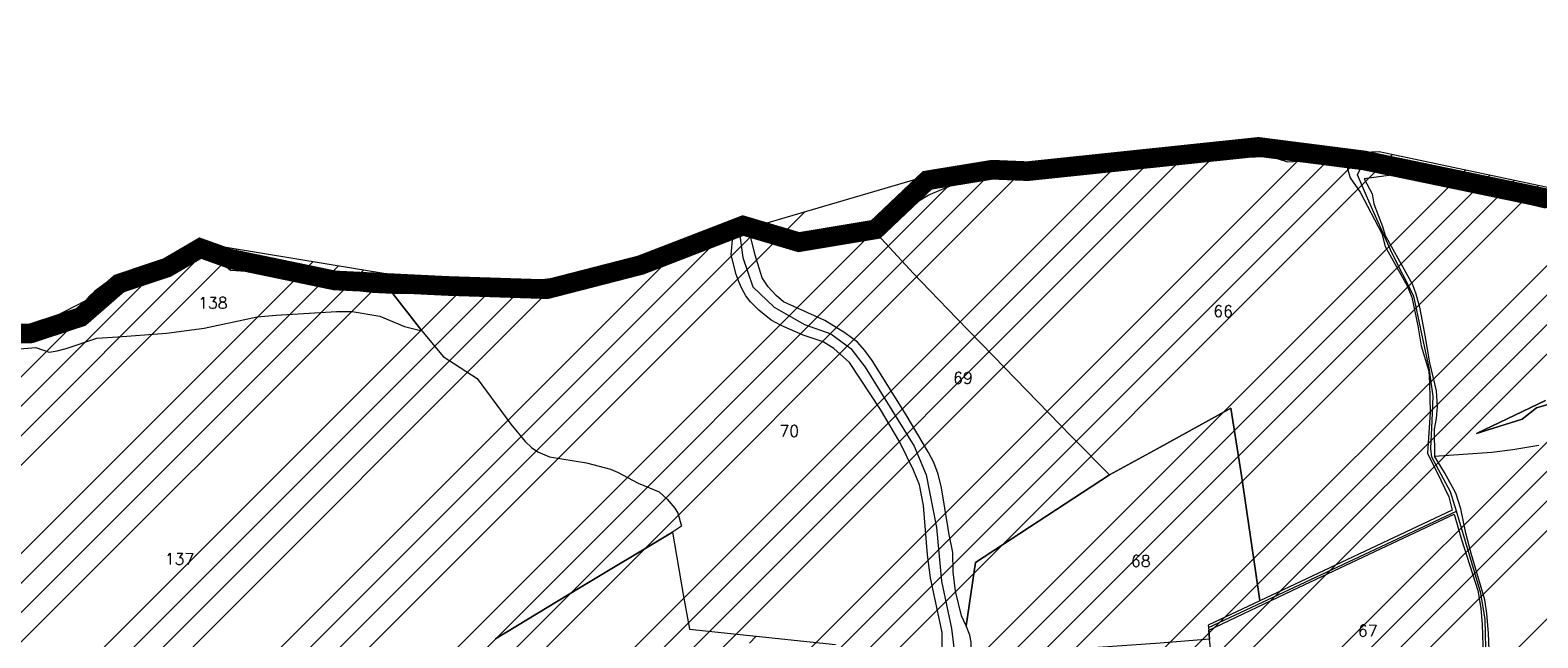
# Model space of a CAD drawing. Header units: metres. Extents: x 578835 to 593571, y 248557 to 255108.
# Tile 34 of 251: x 580615 to 581075, y 252717 to 252903. Entities that reach past the tile are written whole.
import ezdxf

# ---------------------------------------------------------------- set-up
doc = ezdxf.new("R2010")
doc.units = ezdxf.units.M
doc.linetypes.add('CACHEX2', pattern=[0.75, 0.5, -0.25])
doc.linetypes.add('SOLID_LINE', pattern=[0])
for name, color, linetype, lineweight in [('Cad-HYDROGRAPHI_COURS_D_EAU28', 5, 'SOLID_LINE', 0), ('Cad-PARCELLAIRE_PARCELLE1', 250, 'SOLID_LINE', 0), ('Cad-RESEAU_ROUT_AXE_DE_VOIE26', 255, 'SOLID_LINE', 0), ('Cad-TOPONYMIE_NUMERO_DE_PARCELL182', 250, 'SOLID_LINE', 0), ('PLU', 7, 'CACHEX2', 5), ('PPRIF - contour', 10, 'Continuous', 9)]:
    doc.layers.add(name, color=color, linetype=linetype, lineweight=lineweight)
doc.styles.add('TEXTSTYLE_45_11', font='txt.shx', dxfattribs={"oblique": 50})

msp = doc.modelspace()

# ---------------------------------------------------------------- hatches: boundary and pattern name
at = {"layer": 'PPRIF - contour', "lineweight": 15}
h = msp.add_hatch(dxfattribs=at)
h.set_pattern_fill('ANSI34', color=30, scale=2, style=0)
h.paths.add_polyline_path([(583168.56, 249236.59), (583178.02, 249273.37), (583184.15, 249314.36), (583186.86, 249348.54), (583183.82, 249412.65), (583188.31, 249497.75), (583209.56, 249638.59), (583209.57, 249654.16), (583202.87, 249764.69), (583181.22, 249772.54), (583212.18, 249841.81), (583235.33, 249974.64), (583193.51, 249985.09), (583186.04, 250045.54), (583188.28, 250067.18), (583195.8, 250078.07), (583245.78, 250078.37), (583251.01, 250132.85), (583194.25, 250138.82), (583209.94, 250168.32), (583209.19, 250188.47), (583208.21, 250203.8), (583217.43, 250267.61), (583213.64, 250277.41), (583256.98, 250284.74), (583262.34, 250350.34), (583266.18, 250436.39), (583274.5, 250436.7), (583214.43, 250499.33), (583184.56, 250537.39), (583218.91, 250547.09), (583241.07, 250552.07), (583269.68, 250547.09), (583271.18, 250569.48), (583274.91, 250580.67), (583286.48, 250597.77), (583293.66, 250716.62), (583278.73, 250731.44), (583193.67, 250750.25), (583156.78, 250759.28), (583135.71, 250831.5), (583141.39, 250856.49), (583145.69, 250864.01), (583161.1, 250891.6), (583169.34, 250905.21), (583172.57, 250920.26), (583171.49, 250936.38), (583169.31, 250950.6), (583181.85, 251003.26), (583206.95, 251084.03), (583216.62, 251114.12), (583232.39, 251161.77), (583245.29, 251209.41), (583234.54, 251210.94), (583234.1, 251288.09), (583244.66, 251288.39), (583237.9, 251328.73), (583229.54, 251356.01), (583200.13, 251357.42), (583190.46, 251371.39), (583189.74, 251379.63), (583190.1, 251406.14), (583244.22, 251415.82), (583256.04, 251419.04), (583270.74, 251430.86), (583295.47, 251440.89), (583325.21, 251451.64), (583340.94, 251464.43), (583366, 251457.91), (583398.59, 251444.88), (583422.15, 251436.37), (583417.63, 251462.92), (583418.14, 251495.99), (583409.11, 251546.1), (583400.09, 251585.18), (583359.99, 251579.17), (583344.95, 251609.23), (583333.92, 251624.76), (583325.9, 251633.28), (583319.39, 251648.31), (583296.33, 251649.31), (583292.32, 251666.85), (583282.01, 251764.42), (583240.65, 251790.03), (583212.78, 251805.76), (583221.32, 251831.82), (583251.44, 251830.48), (583273.02, 251828.23), (583262.67, 251903.93), (583199.69, 251895.44), (583192.95, 251945.32), (583256.33, 251954.31), (583243.74, 252050.47), (583214.52, 252068.27), (583208.68, 252073.66), (583201.93, 252137.92), (583178.11, 252135.22), (583183.95, 252176.12), (583226.69, 252181.65), (583216.8, 252253.1), (583210.96, 252307.92), (583193.36, 252422.33), (583178.97, 252519.84), (583167.73, 252607.66), (583178.52, 252614.4), (583188.29, 252625.39), (583184.93, 252642.05), (583192.13, 252639.75), (583210.89, 252641.9), (583205.05, 252676.95), (583200.1, 252708.47), (583205.05, 252708.02), (583194.96, 252797.38), (583191.02, 252799.28), (583173.51, 252800.6), (583168.08, 252797.59), (583165.67, 252793.82), (583165.69, 252787.69), (583073.05, 252815.41), (583065.66, 252814.13), (583065.94, 252812.7), (583046.85, 252808.33), (583047.04, 252816.04), (582997.15, 252812.42), (582995.86, 252782.45), (582980.16, 252787.72), (582949.89, 252804.92), (582947.27, 252800.69), (582935.19, 252777.61), (582924.38, 252768.8), (582917.32, 252760.63), (582910.91, 252748.5), (582903.76, 252736.42), (582880, 252724.86), (582817.58, 252706.15), (582782.59, 252696.37), (582747.69, 252696.56), (582653.19, 252726.32), (582583.51, 252736.7), (582547.53, 252745.89), (582391.95, 252693.83), (582342.71, 252696.56), (582258, 252701.11), (582228.89, 252730.03), (582194.3, 252754.65), (582137.15, 252749.12), (582028.37, 252701.22), (581997.03, 252701.83), (581923.09, 252643.99), (581895.44, 252653.82), (581782.97, 252699.88), (581749.17, 252724.45), (581694.48, 252730.59), (581626.87, 252779.73), (581623.69, 252832.13), (581568.99, 252867.14), (581549.94, 252902.76), (581520.9, 252875.84), (581488.95, 252861.1), (581415.1, 252871.66), (581333.97, 252861.22), (581285.87, 252845.9), (581226.26, 252859.41), (581213.27, 252848.96), (581176.79, 252829.19), (581135.62, 252832.26), (581093.83, 252851.3), (581026.18, 252865.71), (580894.22, 252859.98), (580764.18, 252821.75), (580666.25, 252837.89), (580606.97, 252807.31), (580553.37, 252825.96), (580518.38, 252831.19), (580426.24, 252844.58), (580314.78, 252864.48), (580232.54, 252861.61), (580193.34, 252877.86), (579737.68, 252731.06), (579339.29, 252594.91), (579467.34, 252529.95), (579492.26, 252526.53), (579537.88, 252506.87), (579628.29, 252501.98), (579673.34, 252488.27), (579756.55, 252421.24), (579801.62, 252412.32), (579849.52, 252376.66), (579890.09, 252373.24), (579954.11, 252362.98), (580003.08, 252331.22), (580020.69, 252319.86), (580037.79, 252307.65), (580048.55, 252295.44), (580067.12, 252269.55), (580095.49, 252178.46), (580127.66, 252086.63), (580157.22, 252011.67), (580209.32, 251928.46), (580208.41, 251858.24), (580196.24, 251818.11), (580206.29, 251790.3), (580227.07, 251716.54), (580274.53, 251673.98), (580324.82, 251599.61), (580345.2, 251567.99), (580352.27, 251548.44), (580380.56, 251474.57), (580498.13, 251465.11), (580632.34, 251425.65), (580688.87, 251403.81), (580903, 251328.66), (581057.22, 251304.45), (581128.89, 251277.45), (581306.24, 251176.53), (581363.6, 251156.15), (581418.4, 251079.72), (581465.72, 250967.17), (581546.02, 250830.88), (581604.72, 250760.44), (581621.29, 250710.76), (581635.31, 250677.64), (581677.37, 250643.25), (581761.5, 250538.8), (581878.03, 250481.58), (581978.36, 250416.05), (582083.64, 250336.15), (582132.06, 250252.96), (582193.12, 250147.32), (582211.34, 250118.18), (582217.79, 250080.35), (582244.22, 249930.09), (582252.92, 249788.8), (582279.87, 249720.73), (582264.14, 249693.23), (582229.1, 249576.98), (582243.69, 249504.21), (582236.53, 249458.37), (582233.12, 249417.21), (582207.89, 249404.14), (582210.7, 249314.66), (582282.52, 249136.36), (582365.79, 249069.63), (582329.51, 248868.66), (582370.33, 248802.93), (582389.99, 248830.88), (582435.35, 248829.37), (582475.81, 248930.64), (582488.18, 248933.83), (582505.04, 248934.94), (582536.56, 248931.03), (582545.58, 248873.46), (582547.73, 248837.81), (582559.27, 248733.3), (582660.26, 248731.96), (582707.75, 248722.61), (582711.09, 248844.25), (582713.77, 248853.61), (582730.11, 248933.31), (582770.57, 249048.63), (582781.22, 249070.77), (582782.86, 249074.05), (582786.69, 249073.51), (582794.34, 249066.4), (582795.98, 249060.39), (582802, 249037.44), (582837.54, 249029.24), (582847.92, 249019.4), (582859.41, 249022.68), (582870.89, 249021.59), (582882.91, 249029.79), (582897.68, 249024.87), (582894.41, 249004.61), (582898.78, 248991.5), (582903.16, 248984.94), (582914.71, 248986.01), (582980.86, 249040.12), (583036.72, 249107.47), (583089.79, 249152.85), (583096.96, 249144.66), (583169.29, 249123.72), (583150.9, 249178.85), (583158.77, 249200.15)])

# ---------------------------------------------------------------- linework, layer by layer
at = {"layer": 'Cad-HYDROGRAPHI_COURS_D_EAU28'}
msp.add_lwpolyline([(580873.36, 252840.45), (580879.43, 252846.75), (580888.77, 252852.43), (580892.82, 252854.21), (580896.57, 252855.75), (580903.87, 252858.14), (580907.6, 252858.89), (580909.82, 252858.86), (580918.42, 252857.57), (580923.34, 252857.86), (580938.73, 252859.14), (580954.11, 252861.53), (580961.67, 252862.84), (580982.43, 252864.89), (580988.79, 252865.64), (580998.27, 252862.64), (581003.77, 252862.87), (581016.21, 252861.9), (581016.35, 252864.14), (580997.41, 252865.02), (580989.41, 252867.14), (580982.89, 252867.16), (580968.79, 252865.21), (580937.74, 252861.07), (580928.04, 252859.81), (580919.06, 252859.74), (580915.47, 252860.22), (580910.42, 252861.59), (580902.54, 252860.26), (580895.04, 252858.19), (580891.77, 252856.91), (580886, 252853.98), (580882.99, 252851.61), (580872.82, 252841.97), (580860.17, 252839.58), (580850.36, 252838.65), (580840.35, 252842.95), (580834.99, 252843.96), (580834.63, 252842.36), (580848.58, 252837.16), (580860.87, 252837.96), (580873.36, 252840.45), (580873.36, 252840.45)], close=True, dxfattribs=at)
for points in [[(581082.64, 252850.92), (581074.35, 252851.57), (581065.51, 252853.74), (581057.53, 252855.63), (581047.43, 252858.14), (581037.23, 252860.87), (581035.18, 252859.68), (581045.11, 252856.28), (581055.05, 252853.76), (581076.83, 252848.54)], [(580610.27, 252810.02), (580615.35, 252810.33), (580619.49, 252811.12), (580626.91, 252813.07), (580628.89, 252814.13), (580630.6, 252815.28), (580636.74, 252822.81), (580639.62, 252824.72), (580642.2, 252825.49), (580647.4, 252826.37), (580651.47, 252826.93), (580656.48, 252828.24), (580664.68, 252832.71), (580667.63, 252833.85), (580671, 252833.9), (580676.15, 252829.54), (580691.88, 252828.61), (580694.23, 252828.14), (580696.08, 252827.63), (580699.4, 252826.34), (580702.66, 252824.83), (580707.35, 252823.98), (580711.24, 252823.76), (580719.39, 252822.87), (580725.51, 252822.6), (580729.8, 252822.62), (580744.44, 252821.94), (580748.56, 252821.95), (580765.71, 252824.82), (580772.64, 252823.73), (580776.55, 252824.28), (580795.17, 252828.27), (580801.2, 252831.11), (580815.09, 252835.5), (580829.23, 252839.91), (580829.45, 252842.27), (580813.21, 252837.35), (580808.54, 252835.96), (580800.87, 252833.09), (580789.85, 252828.83), (580779.97, 252827.79), (580771.97, 252826.79), (580763.43, 252826.42), (580750.24, 252824.54), (580747.62, 252824.32), (580742.14, 252824.76), (580734.2, 252825.22), (580723.62, 252825.56), (580718.53, 252825.36), (580714.46, 252825.69), (580707.89, 252826.37), (580704.28, 252827.19), (580696.29, 252830.09), (580691.1, 252831.11), (580677.46, 252831.65), (580675.85, 252833.08), (580673.74, 252835.69), (580672.6, 252836.59), (580670.81, 252837.22), (580667.02, 252836.24), (580662.56, 252834.31), (580656.95, 252830.39), (580651.52, 252828.39), (580643.35, 252827.6), (580640.58, 252827.14), (580639.08, 252826.35), (580634.81, 252823.21), (580632.97, 252821.5), (580630.43, 252818.27), (580628.15, 252815.97), (580616.37, 252811.98), (580597.32, 252811.07)], [(581076.93, 252789.81), (581055.84, 252779.81), (581069.81, 252784.21), (581074.15, 252787.58), (581089.03, 252791.93)]]:
    msp.add_lwpolyline(points, dxfattribs=at)
at = {"layer": 'Cad-PARCELLAIRE_PARCELLE1'}
for points in [[(580944.06, 252767.19), (580932.36, 252779.03), (580908.57, 252803.47), (580897.49, 252814.81), (580889.29, 252823.38), (580884.33, 252828.54), (580873.36, 252840.45), (580879.43, 252846.75), (580888.77, 252852.43), (580892.82, 252854.21), (580896.57, 252855.75), (580903.87, 252858.14), (580907.6, 252858.89), (580909.82, 252858.86), (580918.42, 252857.57), (580923.34, 252857.86), (580938.73, 252859.14), (580954.11, 252861.53), (580961.67, 252862.84), (580982.43, 252864.89), (580988.79, 252865.64), (580998.27, 252862.64), (581003.77, 252862.87), (581016.21, 252861.9), (581017.38, 252857.77), (581020.47, 252853.34), (581027.04, 252840.73), (581028.03, 252836.8), (581034.79, 252824.77), (581036.15, 252821.32), (581038.02, 252812.66), (581039.03, 252806.5), (581041.32, 252798.79), (581041.54, 252795.12), (581041.79, 252786.22), (581040.92, 252773.78), (581044.99, 252765.53), (581047.47, 252760.5), (581048.46, 252756.46), (580989.86, 252728.75), (580988.66, 252737.22), (580984.22, 252766.95), (580981.02, 252787.53), (580958.57, 252775.07), (580944.06, 252767.19), (580944.06, 252767.19)], [(580900.32, 252721.19), (580898.92, 252724.2), (580897.14, 252731.74), (580896.41, 252737.59), (580896.33, 252743.49), (580895.09, 252749.51), (580894.9, 252750.84), (580892.87, 252763.26), (580891.87, 252767.42), (580890.51, 252770.98), (580888.85, 252773.97), (580882.13, 252785.45), (580871.69, 252802.08), (580869.46, 252805.13), (580867.27, 252807.62), (580863.4, 252810.53), (580857.32, 252814.26), (580848.93, 252818.02), (580844.74, 252819.91), (580842.44, 252821.83), (580839.99, 252824.53), (580838.2, 252827.27), (580836.06, 252834.12), (580834.68, 252839.91), (580834.63, 252842.36), (580848.58, 252837.16), (580860.87, 252837.96), (580873.36, 252840.45), (580884.33, 252828.54), (580889.29, 252823.38), (580897.49, 252814.81), (580908.57, 252803.47), (580932.36, 252779.03), (580944.06, 252767.19), (580903.17, 252740.49), (580900.32, 252721.19), (580900.32, 252721.19)], [(580989.86, 252728.75), (580974.07, 252721.41), (580974.27, 252719.87), (580974.5, 252717.11), (580959.44, 252715.85), (580901.35, 252711.81), (580901.84, 252713.97), (580901.89, 252716.2), (580901.47, 252718.28), (580900.32, 252721.19), (580903.17, 252740.49), (580944.06, 252767.19), (580958.57, 252775.07), (580981.02, 252787.53), (580984.22, 252766.95), (580988.66, 252737.22), (580989.86, 252728.75), (580989.86, 252728.75)], [(580976.54, 252698.66), (580974.5, 252717.11), (580974.27, 252719.87), (581001.64, 252732.84), (581030.26, 252746.37), (581049.07, 252755.17), (581051.27, 252747.45), (581056.27, 252731.92), (581057.21, 252726.54), (581057.62, 252721.56), (581057.94, 252711.77), (581058.89, 252705.28), (581059.09, 252700.94), (580976.54, 252698.66), (580976.54, 252698.66)]]:
    msp.add_lwpolyline(points, close=True, dxfattribs=at)
for points in [[(581076.83, 252848.54), (581055.05, 252853.76), (581045.11, 252856.28), (581035.18, 252859.68), (581033.03, 252858.95), (581026.1, 252858.04), (581021.69, 252857.46), (581024.13, 252852.86), (581024.64, 252849.79), (581027.27, 252842.86), (581028.07, 252840.15), (581028.85, 252838.76), (581036.4, 252825.23), (581037.38, 252822.41), (581038.46, 252818.28), (581040.04, 252810.27), (581041.6, 252801.37), (581043.62, 252792.84), (581043.86, 252788.06), (581043.59, 252784.37), (581042.95, 252781.08), (581043.06, 252772.84), (581060.59, 252774.08), (581066.95, 252774.94), (581074.83, 252776.26)], [(580893.01, 252712.11), (580893, 252719.14), (580889.48, 252735.79), (580888.56, 252742.84), (580887.4, 252757.8), (580886.13, 252764.15), (580884.35, 252768.57), (580880.1, 252777.14), (580874.24, 252787.13), (580864.82, 252801.4), (580860.01, 252805.68), (580856.79, 252807.75), (580850.69, 252809.81), (580843.94, 252812.7), (580840.92, 252814.35), (580837.2, 252817.39), (580834.68, 252819.96), (580833.22, 252821.73), (580832.04, 252823.98), (580831.14, 252825.8), (580830.28, 252828.29), (580828.79, 252834.29), (580829.23, 252839.91), (580815.09, 252835.5), (580801.2, 252831.11), (580795.17, 252828.27), (580776.55, 252824.28), (580772.64, 252823.73), (580765.71, 252824.82), (580748.56, 252821.95), (580744.44, 252821.94), (580729.8, 252822.62), (580725.51, 252822.6), (580734.54, 252811.09), (580740.96, 252803.26), (580751.33, 252796.54), (580761.63, 252782.68), (580765.94, 252777.35), (580767.91, 252775.51), (580769.83, 252774.22), (580773.42, 252772.63), (580784.7, 252770.88), (580792.02, 252768.94), (580794.16, 252767.99), (580800.46, 252764.62), (580806.86, 252762.03), (580809.26, 252759.78), (580811.55, 252757.07), (580812.5, 252755.47), (580813.57, 252751.56), (580810.84, 252749.76), (580814.15, 252730.75), (580816.02, 252720.1), (580836.39, 252718), (580836.39, 252718), (580836.39, 252718), (580860.5, 252715.43)], [(580609.58, 252805.4), (580616.87, 252806), (580620.95, 252804.56), (580623.38, 252804.98), (580626.13, 252805.66), (580635.5, 252808.88), (580641.9, 252809.3), (580656.64, 252810.41), (580668.21, 252811.94), (580684.32, 252815.39), (580690.14, 252815.87), (580708.51, 252816.95), (580713.28, 252817.01), (580721.73, 252815.59), (580729.16, 252812.43), (580734.54, 252811.09), (580725.51, 252822.6), (580719.39, 252822.87), (580711.24, 252823.76), (580707.35, 252823.98), (580702.66, 252824.83), (580699.4, 252826.34), (580696.08, 252827.63), (580694.23, 252828.14), (580691.88, 252828.61), (580676.15, 252829.54), (580671, 252833.9), (580667.63, 252833.85), (580664.68, 252832.71), (580656.48, 252828.24), (580651.47, 252826.93), (580647.4, 252826.37), (580642.2, 252825.49), (580639.62, 252824.72), (580636.74, 252822.81), (580630.6, 252815.28), (580628.89, 252814.13), (580626.91, 252813.07), (580619.49, 252811.12), (580615.35, 252810.33), (580610.27, 252810.02)], [(580609.58, 252805.4), (580616.87, 252806), (580620.95, 252804.56), (580623.38, 252804.98), (580626.13, 252805.66), (580635.5, 252808.88), (580641.9, 252809.3), (580656.64, 252810.41), (580668.21, 252811.94), (580684.32, 252815.39), (580690.14, 252815.87), (580708.51, 252816.95), (580713.28, 252817.01), (580721.73, 252815.59), (580729.16, 252812.43), (580734.54, 252811.09), (580740.96, 252803.26), (580751.33, 252796.54), (580761.63, 252782.68), (580765.94, 252777.35), (580767.91, 252775.51), (580769.83, 252774.22), (580773.42, 252772.63), (580784.7, 252770.88), (580792.02, 252768.94), (580794.16, 252767.99), (580800.46, 252764.62), (580806.86, 252762.03), (580809.26, 252759.78), (580811.55, 252757.07), (580812.5, 252755.47), (580813.57, 252751.56), (580810.84, 252749.76), (580782.19, 252732.56), (580756.93, 252717.2)], [(581089.03, 252791.93), (581074.15, 252787.58), (581069.81, 252784.21), (581055.84, 252779.81), (581076.93, 252789.81)], [(581075.75, 252690.95), (581073.14, 252692.53), (581066.01, 252696.95), (581061.88, 252700.17), (581061.88, 252700.17), (581061.88, 252700.17), (581061.64, 252700.93), (581061.27, 252702.46), (581060.51, 252704.63), (581059.69, 252708.68), (581059.76, 252713.7), (581059.57, 252718.93), (581059.07, 252724.91), (581058.4, 252729.08), (581054.26, 252743.23), (581052.59, 252749.45), (581051.07, 252756.79), (581049.6, 252761.57), (581046.12, 252767.86), (581043.06, 252772.84), (581060.59, 252774.08), (581066.95, 252774.94), (581074.83, 252776.26)], [(580756.93, 252717.2), (580782.19, 252732.56), (580810.84, 252749.76), (580814.15, 252730.75), (580816.02, 252720.1), (580836.39, 252718), (580834.34, 252715.83)], [(580834.34, 252715.83), (580836.39, 252718), (580860.5, 252715.43)]]:
    msp.add_lwpolyline(points, dxfattribs=at)
at = {"layer": 'Cad-RESEAU_ROUT_AXE_DE_VOIE26'}
msp.add_line((580974.17, 252720.62), (581049.82, 252756.16), dxfattribs=at)
for points in [[(581049.82, 252756.16), (581047.95, 252762.05), (581042.24, 252772.57), (581041.98, 252775.25), (581042.38, 252783.65), (581042.69, 252791.2), (581041.49, 252799.77), (581039.52, 252808.78), (581036.82, 252821.66), (581030.03, 252834.9), (581022.71, 252851.56), (581019.65, 252858.66), (581021.62, 252862.99)], [(580831.22, 252841.62), (580832.35, 252833.4), (580835.35, 252824.54), (580841.85, 252818.3), (580851.1, 252813.05), (580859.09, 252810.18), (580865.2, 252805.69), (580869.6, 252800), (580884.47, 252775.9), (580888.2, 252767.18), (580891.32, 252751.13), (580892.82, 252734.78), (580895.94, 252720.3), (580896.95, 252711.97)], [(581061.34, 252651.39), (581059.49, 252668.95), (581057.85, 252685.6), (581057.97, 252689.61), (581059.36, 252695.72), (581060.23, 252701.04), (581058.83, 252710.07), (581058.5, 252723.06), (581057.15, 252731.08), (581049.82, 252756.16)]]:
    msp.add_lwpolyline(points, dxfattribs=at)
at = {"layer": 'PLU', "color": 7, "ltscale": 2, "const_width": 6}
msp.add_lwpolyline([(580597.3, 252810.15), (580615.36, 252810.33), (580630.57, 252815.33), (580642.23, 252825.49), (580656.91, 252830.42), (580666.98, 252836.31), (580675.83, 252833.13), (580707.92, 252826.46), (580742.13, 252824.78), (580772.61, 252823.79), (580801.22, 252831.15), (580832.37, 252843.19), (580849.36, 252838.13), (580872.79, 252842.03), (580888.52, 252856.97), (580908.34, 252860.21), (580919.08, 252859.77), (580989.42, 252867.16), (581021.61, 252863.04), (581076.51, 252851.63), (581099.84, 252848.15)], dxfattribs=at)
at = {"layer": 'PPRIF - contour', "flags": 128}
msp.add_lwpolyline([(581749.17, 252724.45), (581694.48, 252730.59), (581626.87, 252779.73), (581623.69, 252832.13), (581568.99, 252867.14), (581549.94, 252902.76), (581520.9, 252875.84), (581488.95, 252861.1), (581415.1, 252871.66), (581333.97, 252861.22), (581285.87, 252845.9), (581226.26, 252859.41), (581213.27, 252848.96), (581176.79, 252829.19), (581135.62, 252832.26), (581093.83, 252851.3), (581026.18, 252865.71), (580894.22, 252859.98), (580764.18, 252821.75), (580666.25, 252837.89), (580606.97, 252807.31)], dxfattribs=at)

# ---------------------------------------------------------------- texts
at = {"layer": 'Cad-TOPONYMIE_NUMERO_DE_PARCELL182', "style": 'TEXTSTYLE_45_11'}
for s, p in [('138', (580666.32, 252817.91)), ('66', (580975.66, 252815.34)), ('69', (580896.38, 252794.99)), ('70', (580843.45, 252778.83)), ('137', (580656.15, 252739.82)), ('68', (580950.58, 252739.19)), ('67', (581019.72, 252717.96))]:
    msp.add_text(s, height=3.491, rotation=359.5887, dxfattribs=at).set_placement(p)

doc.saveas('drawing.dxf')
